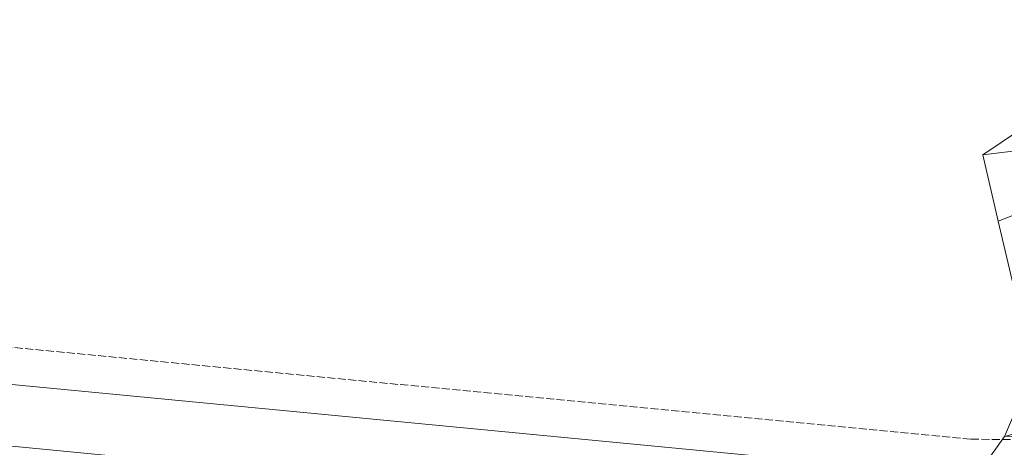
# Model space of a CAD drawing. Extents: x 2399984 to 2508823, y 556481 to 592637.
# Tile 147 of 158: x 2436178 to 2436258, y 570425 to 570460. Entities that reach past the tile are written whole.
import ezdxf

# ---------------------------------------------------------------- set-up
doc = ezdxf.new("R2010")
doc.units = 0
doc.header["$MEASUREMENT"] = 0
doc.linetypes.add('constlimit', pattern=[0.85, 0.65, -0.1, -0.1])
for name, color, linetype, lineweight in [('DT_X_Triangles', 91, 'Continuous', 0), ('PV_P_Walk', 241, 'Continuous', 13), ('RW_P_Const_Limits', 120, 'constlimit', 0)]:
    doc.layers.add(name, color=color, linetype=linetype, lineweight=lineweight)

msp = doc.modelspace()

# ---------------------------------------------------------------- linework, layer by layer
at = {"layer": 'PV_P_Walk'}
for p, q in [((2436254.53, 570423.035), (2436134.386, 570434.557)), ((2436250.465, 570418.402), (2436132.95, 570429.672))]:
    msp.add_line(p, q, dxfattribs=at)
at = {"layer": 'RW_P_Const_Limits'}
for q in [(2436135.247, 570437.488), (2436298.605, 570425.841)]:
    msp.add_line((2436254.816, 570426.022), q, dxfattribs=at)

# ---------------------------------------------------------------- meshes
at = {"layer": 'DT_X_Triangles'}
mesh = msp.add_polyface(dxfattribs=at)
corners = [(2436195.472, 570406.212), (2436245.353, 570402.282), (2436221.433, 570392.039), (2436214.62, 570417.681), (2436233.975, 570415.845), (2436247.791, 570389.582), (2436238.355, 570415.675), (2436242.668, 570416.114), (2436245.487, 570416.826), (2436249.15, 570418.399), (2436251.184, 570419.658), (2436253.449, 570421.452), (2436301.206, 570397.438), (2436273.335, 570387.153), (2436255.947, 570424.008), (2436255.783, 570449.13), (2436272.08, 570460.113), (2436277.705, 570451.811), (2436257.036, 570443.746), (2436257.536, 570426.255), (2436295.515, 570426.422), (2436258.29, 570438.362), (2436258.525, 570428.526), (2436289.279, 570434.877), (2436283.331, 570443.508), (2436258.958, 570434.787), (2436258.899, 570430.047), (2436259.102, 570432.08), (2436298.875, 570384.662), (2436299.991, 570420.874), (2436325.847, 570382.015), (2436303.348, 570417.417), (2436307.145, 570414.437), (2436309.876, 570412.722), (2436313.714, 570410.785), (2436319.082, 570408.838), (2436322.226, 570408.06), (2436325.843, 570407.478), (2436333.101, 570406.676), (2436357.79, 570391.845), (2436352.819, 570379.368), (2436340.364, 570405.945), (2436348.615, 570405.154), (2436356.865, 570404.363)]
mesh.append_faces([[corners[k] for k in face] for face in [(0, 1, 2), (3, 4, 1), (2, 1, 5), (4, 6, 1), (6, 7, 1), (7, 8, 1), (1, 8, 9), (1, 9, 10), (1, 10, 11), (1, 11, 12), (1, 12, 13), (1, 13, 5), (11, 14, 12), (15, 16, 17), (15, 17, 18), (14, 19, 20), (14, 20, 12), (18, 17, 21), (19, 22, 23), (19, 23, 20), (21, 17, 24), (21, 24, 25), (22, 26, 23), (26, 27, 23), (25, 24, 27), (27, 24, 23), (13, 12, 28), (20, 29, 12), (28, 12, 30), (29, 31, 12), (12, 31, 32), (12, 32, 33), (12, 33, 34), (12, 34, 35), (12, 35, 36), (12, 36, 37), (12, 37, 38), (12, 38, 39), (12, 39, 30), (30, 39, 40), (38, 41, 39), (41, 42, 39), (42, 43, 39)]])

doc.saveas('drawing.dxf')
